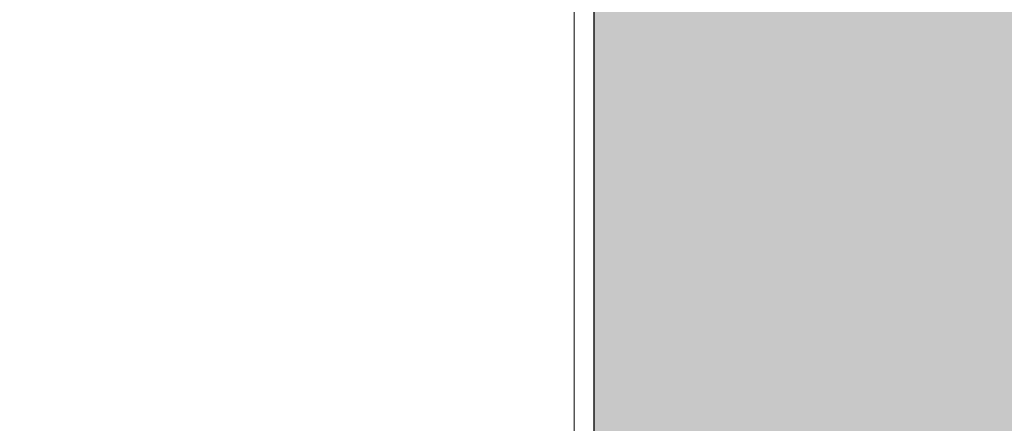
# Model space of a CAD drawing. Header units: millimetres. Extents: x -48837 to 98707, y -908 to 19261.
# Tile 101 of 143: x -36511 to -36212, y 3328 to 3451. Entities that reach past the tile are written whole.
import ezdxf

# ---------------------------------------------------------------- set-up
doc = ezdxf.new("R2010")
doc.units = ezdxf.units.MM
for name, color, linetype, lineweight in [('A-GLAZ', 151, 'Continuous', 9), ('A-WALL', 113, 'Continuous', 9), ('I-WALL', 2, 'Continuous', 9)]:
    doc.layers.add(name, color=color, linetype=linetype, lineweight=lineweight)

# ---------------------------------------------------------------- blocks, each defined once
blk = doc.blocks.new('Skydome Long - type 1-1325392-Coupe 1')
at = {"layer": 'A-GLAZ'}
for major_axis, end_param in [((0, 914.45), 7.262949), ((0, 903.39), 5.686794), ((0, 899.2), 5.53119)]:
    blk.add_ellipse((-37183.84, 2698.77), major_axis=major_axis, ratio=1, start_param=5.408142, end_param=end_param, dxfattribs=at)

msp = doc.modelspace()

# ---------------------------------------------------------------- hatches: boundary and pattern name
at = {"layer": 'A-WALL'}
msp.add_hatch(color=7, dxfattribs=at).paths.add_polyline_path([(-36036.592, 253.308), (-36036.592, 3703.308), (-36336.593, 3703.308), (-36336.593, 253.308)])

# ---------------------------------------------------------------- linework, layer by layer
at = {"layer": 'A-WALL', "lineweight": 25}
msp.add_line((-36336.593, 4155.316), (-36336.593, 253.308), dxfattribs=at)
at = {"layer": 'I-WALL'}
msp.add_line((-36342.554, 3198.066), (-36342.554, 3933.308), dxfattribs=at)

# ---------------------------------------------------------------- block references
at = {"layer": 'A-GLAZ', "lineweight": 25}
msp.add_blockref('Skydome Long - type 1-1325392-Coupe 1', (0, 0), dxfattribs=at)

doc.saveas('drawing.dxf')
